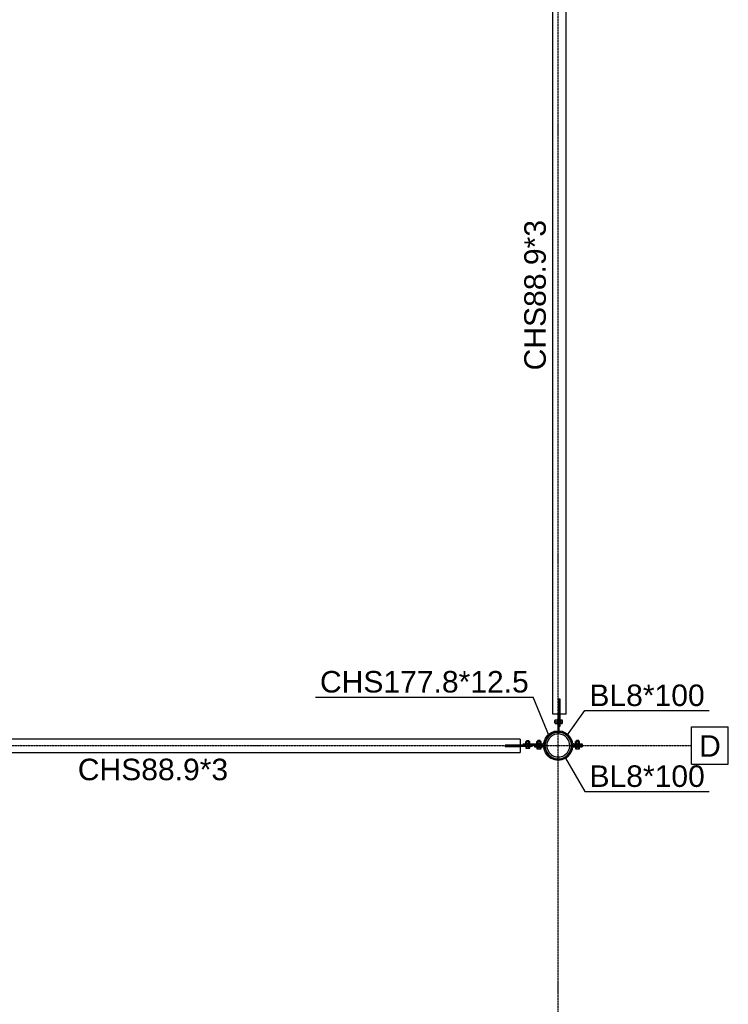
# Model space of a CAD drawing. Header units: millimetres. Extents: x 0 to 142951, y 0 to 27942.
# Tile 45 of 70: x 75560 to 80280, y 6777 to 13331. Entities that reach past the tile are written whole.
import ezdxf

# ---------------------------------------------------------------- set-up
doc = ezdxf.new("R2010")
doc.units = ezdxf.units.MM
doc.linetypes.add('DXK_LINE_DOT3', pattern=[5.9187, 2.979, -0.9799, 0.9799, -0.9799])
doc.styles.add('Arial', font='ARIAL.TTF', dxfattribs={"height": 0.2})

# ---------------------------------------------------------------- blocks, each defined once
blk = doc.blocks.new('Part-42596 - 42569')
h = blk.add_hatch(color=6)
h.paths.add_polyline_path([(79236.7, 8500), (79233.7, 8523), (79224.8, 8544.5), (79210.7, 8562.9), (79192.3, 8577), (79170.8, 8585.9), (79147.8, 8588.9), (79124.8, 8585.9), (79103.4, 8577), (79085, 8562.9), (79070.9, 8544.5), (79062, 8523), (79058.9, 8500), (79062, 8477), (79070.9, 8455.6), (79085, 8437.1), (79103.4, 8423), (79124.8, 8414.1), (79147.8, 8411.1), (79170.8, 8414.1), (79192.3, 8423), (79210.7, 8437.1), (79224.8, 8455.6), (79233.7, 8477)])
h.paths.add_polyline_path([(79214, 8461.8), (79201.9, 8446), (79186, 8433.8), (79167.6, 8426.2), (79147.8, 8423.6), (79128.1, 8426.2), (79109.6, 8433.8), (79093.8, 8446), (79081.7, 8461.8), (79074, 8480.2), (79071.4, 8500), (79074, 8519.8), (79081.7, 8538.2), (79093.8, 8554), (79109.6, 8566.2), (79128.1, 8573.8), (79147.8, 8576.4), (79167.6, 8573.8), (79186, 8566.2), (79201.9, 8554), (79214, 8538.2), (79221.6, 8519.8), (79224.2, 8500), (79221.6, 8480.2)])
for radius, start, end in [(88.9, 15, 195), (88.9, 195, 15), (76.4, 345, 165), (76.4, 165, 345)]:
    blk.add_arc((79147.8, 8500), radius, start, end)
blk = doc.blocks.new('Part-43486 - 42569')
at = {"color": 7}
for p, q in [((78894.7, 8542.5), (74001, 8542.5)), ((74001, 8542.5), (74001, 8502.5)), ((78894.7, 8542.5), (78894.7, 8502.5)), ((74001, 8502.5), (74102, 8502.5)), ((74001, 8493.5), (74102, 8493.5)), ((74001, 8493.5), (74001, 8453.6)), ((74102, 8493.5), (74102, 8502.5)), ((78793.7, 8502.5), (78894.7, 8502.5)), ((78793.7, 8502.5), (78793.7, 8493.5)), ((78793.7, 8493.5), (78894.7, 8493.5)), ((78894.7, 8493.5), (78894.7, 8453.6)), ((74001, 8453.6), (78894.7, 8453.6))]:
    blk.add_line(p, q, dxfattribs=at)
blk = doc.blocks.new('Part-43487 - 42569')
at = {"color": 7}
for p, q in [((78974.7, 8502), (78794.7, 8502)), ((78794.7, 8494), (78794.7, 8502)), ((78974.7, 8494), (78794.7, 8494)), ((78974.7, 8494), (78974.7, 8502))]:
    blk.add_line(p, q, dxfattribs=at)
blk = doc.blocks.new('Part-43490 - 42569')
at = {"color": 7}
for p, q in [((78989.7, 8498), (78989.7, 8490)), ((78989.7, 8498), (79044.7, 8498)), ((78989.7, 8490), (79044.7, 8490)), ((79052.1, 8496.2), (79044.7, 8498)), ((79044.7, 8490), (79048.4, 8489.1)), ((79048.4, 8489.1), (79051.2, 8486.6)), ((79051.2, 8486.6), (79052.6, 8483)), ((79057.8, 8491.2), (79052.1, 8496.2)), ((79053.7, 8474.8), (79052.6, 8483)), ((79063.4, 8451.3), (79053.7, 8474.8)), ((79060.5, 8484.1), (79057.8, 8491.2)), ((79061.5, 8476.9), (79060.5, 8484.1)), ((79070.4, 8455.3), (79061.5, 8476.9)), ((79084.6, 8436.8), (79070.4, 8455.3)), ((79211.1, 8436.8), (79225.3, 8455.3)), ((79225.3, 8455.3), (79234.2, 8476.9)), ((79232.3, 8451.3), (79242, 8474.8)), ((79234.2, 8476.9), (79235.1, 8484.1)), ((79237.9, 8491.2), (79235.1, 8484.1)), ((79243.6, 8496.2), (79237.9, 8491.2)), ((79242, 8474.8), (79243.1, 8483)), ((79243.1, 8483), (79244.5, 8486.6)), ((79251, 8498), (79243.6, 8496.2)), ((79244.5, 8486.6), (79247.3, 8489.1)), ((79247.3, 8489.1), (79251, 8490)), ((79251, 8498), (79306, 8498)), ((79251, 8490), (79306, 8490)), ((79306, 8498), (79306, 8490)), ((79078.9, 8431.1), (79063.4, 8451.3)), ((79078.9, 8431.1), (79099.1, 8415.6)), ((79084.6, 8436.8), (79103.1, 8422.6)), ((79099.1, 8415.6), (79122.6, 8405.9)), ((79103.1, 8422.6), (79124.7, 8413.6)), ((79122.6, 8405.9), (79147.8, 8402.5)), ((79124.7, 8413.6), (79147.8, 8410.6)), ((79147.8, 8410.6), (79171, 8413.6)), ((79147.8, 8402.5), (79173.1, 8405.9)), ((79171, 8413.6), (79192.5, 8422.6)), ((79173.1, 8405.9), (79196.6, 8415.6)), ((79192.5, 8422.6), (79211.1, 8436.8)), ((79196.6, 8415.6), (79216.8, 8431.1)), ((79216.8, 8431.1), (79232.3, 8451.3))]:
    blk.add_line(p, q, dxfattribs=at)
blk = doc.blocks.new('Part-43491 - 42569')
at = {"color": 7}
for p, q in [((79099.1, 8584.4), (79122.6, 8594.1)), ((79103.1, 8577.4), (79124.7, 8586.4)), ((79122.6, 8594.1), (79147.8, 8597.5)), ((79124.7, 8586.4), (79147.8, 8589.4)), ((79147.8, 8597.5), (79173.1, 8594.1)), ((79147.8, 8589.4), (79171, 8586.4)), ((79171, 8586.4), (79192.5, 8577.4)), ((79173.1, 8594.1), (79196.6, 8584.4)), ((79052.6, 8517), (79053.7, 8525.2)), ((79053.7, 8525.2), (79063.4, 8548.7)), ((79060.5, 8515.9), (79061.5, 8523.1)), ((79061.5, 8523.1), (79070.4, 8544.7)), ((79063.4, 8548.7), (79078.9, 8568.9)), ((79070.4, 8544.7), (79084.6, 8563.2)), ((79078.9, 8568.9), (79099.1, 8584.4)), ((79084.6, 8563.2), (79103.1, 8577.4)), ((79192.5, 8577.4), (79211.1, 8563.2)), ((79196.6, 8584.4), (79216.8, 8568.9)), ((79225.3, 8544.7), (79211.1, 8563.2)), ((79232.3, 8548.7), (79216.8, 8568.9)), ((79234.2, 8523.1), (79225.3, 8544.7)), ((79242, 8525.2), (79232.3, 8548.7)), ((79235.1, 8515.9), (79234.2, 8523.1)), ((79243.1, 8517), (79242, 8525.2)), ((78914.7, 8510), (78914.7, 8502)), ((78914.7, 8510), (79044.7, 8510)), ((78914.7, 8502), (79044.7, 8502)), ((79048.4, 8510.9), (79044.7, 8510)), ((79044.7, 8502), (79052.1, 8503.8)), ((79051.2, 8513.4), (79048.4, 8510.9)), ((79052.6, 8517), (79051.2, 8513.4)), ((79052.1, 8503.8), (79057.8, 8508.8)), ((79057.8, 8508.8), (79060.5, 8515.9)), ((79235.1, 8515.9), (79237.9, 8508.8)), ((79237.9, 8508.8), (79243.6, 8503.8)), ((79244.5, 8513.4), (79243.1, 8517)), ((79243.6, 8503.8), (79251, 8502)), ((79247.3, 8510.9), (79244.5, 8513.4)), ((79251, 8510), (79247.3, 8510.9)), ((79251, 8510), (79306, 8510)), ((79251, 8502), (79306, 8502)), ((79306, 8510), (79306, 8502))]:
    blk.add_line(p, q, dxfattribs=at)
blk = doc.blocks.new('Bolt-43492 - 42569')
at = {"color": 7}
for p, q in [((79289.8, 8526), (79262.1, 8526)), ((79262.1, 8513), (79262.1, 8526)), ((79284, 8532), (79268, 8532)), ((79268, 8526), (79268, 8532)), ((79269, 8513), (79269, 8526)), ((79282.9, 8513), (79282.9, 8526)), ((79284, 8526), (79284, 8532)), ((79289.8, 8513), (79289.8, 8526)), ((79291, 8513), (79261, 8513)), ((79261, 8510), (79261, 8513)), ((79261, 8487), (79261, 8490)), ((79291, 8487), (79261, 8487)), ((79262.1, 8487), (79262.1, 8477)), ((79262.1, 8477), (79289.8, 8477)), ((79268, 8498), (79268, 8502)), ((79269, 8477), (79269, 8487)), ((79282.9, 8477), (79282.9, 8487)), ((79284, 8498), (79284, 8502)), ((79289.8, 8477), (79289.8, 8487)), ((79291, 8510), (79291, 8513)), ((79291, 8487), (79291, 8490))]:
    blk.add_line(p, q, dxfattribs=at)
blk = doc.blocks.new('Bolt-43493 - 42569')
at = {"color": 7}
for p, q in [((79033.6, 8526), (79005.8, 8526)), ((79005.8, 8513), (79005.8, 8526)), ((79027.7, 8532), (79011.7, 8532)), ((79011.7, 8526), (79011.7, 8532)), ((79012.8, 8513), (79012.8, 8526)), ((79026.6, 8513), (79026.6, 8526)), ((79027.7, 8526), (79027.7, 8532)), ((79033.6, 8513), (79033.6, 8526)), ((79034.7, 8513), (79004.7, 8513)), ((79004.7, 8510), (79004.7, 8513)), ((79004.7, 8487), (79004.7, 8490)), ((79034.7, 8487), (79004.7, 8487)), ((79005.8, 8487), (79005.8, 8477)), ((79005.8, 8477), (79033.6, 8477)), ((79011.7, 8498), (79011.7, 8502)), ((79012.8, 8477), (79012.8, 8487)), ((79026.6, 8477), (79026.6, 8487)), ((79027.7, 8498), (79027.7, 8502)), ((79033.6, 8477), (79033.6, 8487)), ((79034.7, 8510), (79034.7, 8513)), ((79034.7, 8487), (79034.7, 8490))]:
    blk.add_line(p, q, dxfattribs=at)
blk = doc.blocks.new('Bolt-43494 - 42569')
at = {"color": 7}
for p, q in [((78958.6, 8526), (78930.8, 8526)), ((78930.8, 8513), (78930.8, 8526)), ((78952.7, 8531), (78936.7, 8531)), ((78936.7, 8526), (78936.7, 8531)), ((78937.8, 8513), (78937.8, 8526)), ((78951.6, 8513), (78951.6, 8526)), ((78952.7, 8526), (78952.7, 8531)), ((78958.6, 8513), (78958.6, 8526)), ((78959.7, 8513), (78929.7, 8513)), ((78929.7, 8510), (78929.7, 8513)), ((78929.7, 8491), (78929.7, 8494)), ((78959.7, 8491), (78929.7, 8491)), ((78930.8, 8491), (78930.8, 8481)), ((78930.8, 8481), (78958.6, 8481)), ((78937.8, 8481), (78937.8, 8491)), ((78951.6, 8481), (78951.6, 8491)), ((78958.6, 8481), (78958.6, 8491)), ((78959.7, 8510), (78959.7, 8513)), ((78959.7, 8491), (78959.7, 8494))]:
    blk.add_line(p, q, dxfattribs=at)
blk = doc.blocks.new('Part-43495 - 42569')
at = {"color": 7}
for p, q in [((79111.4, 8707.9), (79111.4, 14292.1)), ((79151.3, 14292.1), (79111.4, 14292.1)), ((79151.3, 14191.1), (79151.3, 14292.1)), ((79160.3, 14191.1), (79160.3, 14292.1)), ((79200.3, 14292.1), (79160.3, 14292.1)), ((79200.3, 8707.9), (79200.3, 14292.1)), ((79151.3, 14191.1), (79160.3, 14191.1)), ((79151.3, 8707.9), (79151.3, 8808.9)), ((79160.3, 8808.9), (79151.3, 8808.9)), ((79160.3, 8707.9), (79160.3, 8808.9)), ((79151.3, 8707.9), (79111.4, 8707.9)), ((79200.3, 8707.9), (79160.3, 8707.9))]:
    blk.add_line(p, q, dxfattribs=at)
blk = doc.blocks.new('Part-43497 - 42569')
at = {"color": 7}
for p, q in [((79151.8, 8687.9), (79143.8, 8687.9)), ((79143.8, 8687.9), (79143.8, 8598)), ((79151.8, 8687.9), (79151.8, 8598)), ((79151.8, 8598), (79143.8, 8598))]:
    blk.add_line(p, q, dxfattribs=at)
blk = doc.blocks.new('Part-43498 - 42569')
at = {"color": 7}
for p, q in [((79151.8, 8627.9), (79151.8, 8807.9)), ((79151.8, 8807.9), (79159.8, 8807.9)), ((79159.8, 8627.9), (79159.8, 8807.9)), ((79151.8, 8627.9), (79159.8, 8627.9))]:
    blk.add_line(p, q, dxfattribs=at)
blk = doc.blocks.new('Bolt-43499 - 42569')
at = {"color": 7}
for p, q in [((79122.8, 8665.9), (79122.8, 8649.9)), ((79122.8, 8665.9), (79127.8, 8665.9)), ((79127.8, 8645.9), (79127.8, 8669.9)), ((79127.8, 8669.9), (79140.8, 8669.9)), ((79127.8, 8657.9), (79140.8, 8657.9)), ((79140.8, 8672.9), (79140.8, 8642.9)), ((79140.8, 8672.9), (79143.8, 8672.9)), ((79159.8, 8672.9), (79162.8, 8672.9)), ((79162.8, 8672.9), (79162.8, 8642.9)), ((79162.8, 8669.9), (79172.8, 8669.9)), ((79162.8, 8657.9), (79172.8, 8657.9)), ((79172.8, 8669.9), (79172.8, 8645.9)), ((79122.8, 8649.9), (79127.8, 8649.9)), ((79127.8, 8645.9), (79140.8, 8645.9)), ((79140.8, 8642.9), (79143.8, 8642.9)), ((79159.8, 8642.9), (79162.8, 8642.9)), ((79162.8, 8645.9), (79172.8, 8645.9))]:
    blk.add_line(p, q, dxfattribs=at)
blk = doc.blocks.new('GridLine-43854 - 42569')
at = {"color": 6, "linetype": 'DXK_LINE_DOT3'}
blk.add_line((79147.8, 1000), (79147.8, 27692), dxfattribs=at)
blk = doc.blocks.new('GridLine-43859 - 42569')
at = {"color": 6}
for p, q in [((80035.8, 8625), (80280.3, 8625)), ((80035.8, 8375), (80035.8, 8625)), ((80280.3, 8375), (80280.3, 8625)), ((80035.8, 8375), (80280.3, 8375))]:
    blk.add_line(p, q, dxfattribs=at)
at = {"color": 6, "linetype": 'DXK_LINE_DOT3'}
blk.add_line((61304.8, 8500), (80035.8, 8500), dxfattribs=at)
at = {"color": 7, "style": 'Arial'}
blk.add_text('D', height=143.3, dxfattribs=at).set_placement((80085.8, 8425))
blk = doc.blocks.new('Mark-44163 - 42569')
at = {"color": 136}
for p in [(77530.5, 8822.4), (79089.4, 8558.4)]:
    blk.add_line(p, (78980.7, 8822.4), dxfattribs=at)
at = {"color": 96, "style": 'Arial'}
blk.add_text('CHS177.8*12.5', height=143.262, dxfattribs=at).set_placement((77560.5, 8852.4))
blk = doc.blocks.new('Mark-44643 - 42569')
at = {"color": 136}
for p, q in [((79196.6, 8415.6), (79325.6, 8194)), ((79325.6, 8194), (80153.2, 8194))]:
    blk.add_line(p, q, dxfattribs=at)
at = {"color": 30, "style": 'Arial'}
blk.add_text('BL8*100', height=143.26, dxfattribs=at).set_placement((79355.6, 8224))
blk = doc.blocks.new('Mark-44645 - 42569')
at = {"color": 30, "style": 'Arial'}
blk.add_text('CHS88.9*3', height=143.26, rotation=90.00021, dxfattribs=at).set_placement((79064.5, 10996.9))
blk = doc.blocks.new('Mark-44644 - 42569')
at = {"color": 136}
for p, q in [((79209.7, 8570.3), (79325, 8732.3)), ((79325, 8732.3), (80152.5, 8732.3))]:
    blk.add_line(p, q, dxfattribs=at)
at = {"color": 30, "style": 'Arial'}
blk.add_text('BL8*100', height=143.26, dxfattribs=at).set_placement((79355, 8762.3))
blk = doc.blocks.new('Mark-44640 - 42569')
at = {"color": 30, "style": 'Arial'}
blk.add_text('CHS88.9*3', height=143.26, dxfattribs=at).set_placement((75947.5, 8268.6))

msp = doc.modelspace()

# ---------------------------------------------------------------- block references
for name in ['GridLine-43854 - 42569', 'Part-43495 - 42569', 'Mark-44645 - 42569', 'Mark-44163 - 42569', 'Mark-44644 - 42569', 'Part-43498 - 42569', 'Bolt-43499 - 42569', 'Part-43497 - 42569', 'GridLine-43859 - 42569', 'Part-43491 - 42569', 'Part-42596 - 42569', 'Part-43486 - 42569', 'Bolt-43494 - 42569', 'Bolt-43493 - 42569', 'Bolt-43492 - 42569', 'Part-43487 - 42569', 'Part-43490 - 42569', 'Mark-44640 - 42569', 'Mark-44643 - 42569']:
    msp.add_blockref(name, (0, 0))

doc.saveas('drawing.dxf')
